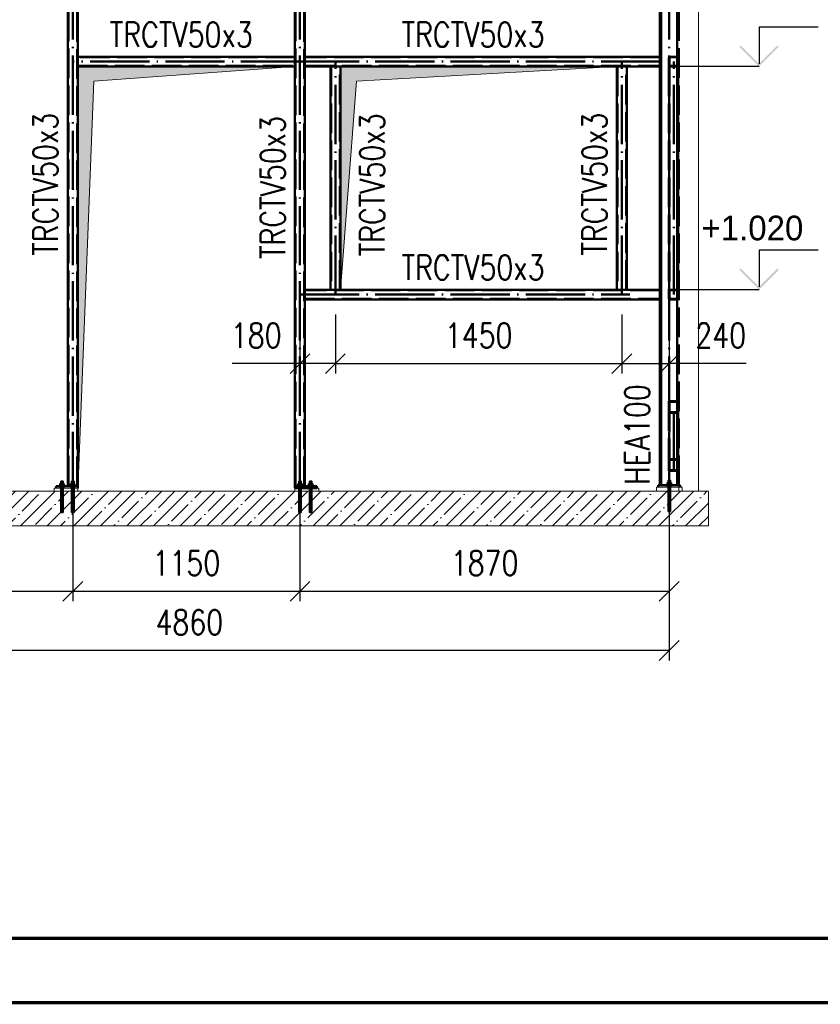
# Paper-space layout 'Layout1' of a CAD drawing. Extents: x -2 to 935, y -36 to 422.
# Tile 2 of 63: x 48 to 129, y 0 to 100. Entities that reach past the tile are written whole.
import ezdxf
from ezdxf.enums import TextEntityAlignment as Align

# ---------------------------------------------------------------- set-up
doc = ezdxf.new("R2010")
doc.units = 0
doc.linetypes.add('ACAD_ISO02W100', pattern=[15, 12, -3])
doc.linetypes.add('ACAD_ISO04W100', pattern=[30.5, 24, -3, 0.5, -3])
doc.layers.get('0').update_dxf_attribs({"linetype": 'CONTINUOUS'})
doc.layers.get('DEFPOINTS').update_dxf_attribs({"color": 132, "linetype": 'CONTINUOUS'})
doc.layers.add('RAMECEK_HP', color=251, linetype='CONTINUOUS')
for name, color, linetype, lineweight in [('SS_KOTVY', 2, 'CONTINUOUS', 35), ('SS_KOTY', 3, 'CONTINUOUS', 25), ('SS_KOTY-VYSKOVA', 140, 'CONTINUOUS', 25), ('SS_OPLASTENI-PANEL', 9, 'CONTINUOUS', 13), ('SS_PODKLADY', 9, 'CONTINUOUS', 13), ('SS_PODLITÍ', 9, 'CONTINUOUS', 13), ('SS_POPIS_PROFILU', 13, 'CONTINUOUS', 25), ('SS_SLOUPY', 143, 'CONTINUOUS', 50), ('SS_ZTUŽENÍ', 81, 'CONTINUOUS', 50)]:
    doc.layers.add(name, color=color, linetype=linetype, lineweight=lineweight)
doc.styles.add('ROMANS', font='romans.shx', dxfattribs={"width": 0.8})
doc.styles.add('romans.shx', font='romans.shx', dxfattribs={"height": 5})
doc.dimstyles.new('A-1_(2.5)_50AS', dxfattribs={"dimtxt": 2.5, "dimasz": 2, "dimexe": 1, "dimexo": 2, "dimgap": 0, "dimtad": 0, "dimdec": 1, "dimlfac": 50, "dimrnd": 1, "dimtxsty": 'ROMANS', "dimblk1": 'OBLIQUE', "dimblk2": 'OBLIQUE', "dimsah": 1, "dimcen": 2, "dimclrd": 256, "dimclre": 256, "dimclrt": 256, "dimadec": 1, "dimazin": 2, "dimtfac": 0.714286, "dimtdec": 1, "dimtmove": 0, "dimatfit": 3, "dimldrblk": 'OPEN', "dimfxl": 1, "dimtvp": 1.142857, "dimtfill": 1, "dimtolj": 1, "dimlwd": -1, "dimlwe": -1, "dimarcsym": 0})

# ---------------------------------------------------------------- blocks, each defined once
blk = doc.blocks.new('*U6')
at = {"layer": 'RAMECEK_HP', "lineweight": 35, "const_width": 0.35}
for points in [[(0, 420), (0, 0), (743, 0), (743, 420)], [(6.5, 413.5), (6.5, 6.5), (736.5, 6.5), (736.5, 413.5)]]:
    blk.add_lwpolyline(points, close=True, dxfattribs=at)
at = {"layer": 'DEFPOINTS', "style": 'ROMANS', "width": 0.8}
blk.add_attdef('TISK', text='', height=10, dxfattribs=at).set_placement((743, -33), align=Align.RIGHT)
blk = doc.blocks.new('_Oblique')
at = {"color": 0, "linetype": 'ByBlock', "lineweight": -2}
blk.add_line((-0.5, -0.5), (0.5, 0.5), dxfattribs=at)
blk = doc.blocks.new('*D99')
at = {"layer": 'DEFPOINTS', "color": 0, "transparency": 16777216}
for p in [(16.988, 51.807), (53.788, 51.807), (53.788, 41.659)]:
    blk.add_point(p, dxfattribs=at)
at = {"layer": 'SS_KOTY', "transparency": 16777216}
for p, q in [((16.988, 49.807), (16.988, 40.659)), ((53.788, 49.807), (53.788, 40.659)), ((16.988, 41.659), (53.788, 41.659))]:
    blk.add_line(p, q, dxfattribs=at)
at = {"layer": 'SS_KOTY', "transparency": 16777216, "xscale": 2, "yscale": 2, "zscale": 2, "rotation": 180}
blk.add_blockref('_Oblique', (16.988, 41.659), dxfattribs=at)
at = {"layer": 'SS_KOTY', "transparency": 16777216, "xscale": 2, "yscale": 2, "zscale": 2}
blk.add_blockref('_Oblique', (53.788, 41.659), dxfattribs=at)
at = {"layer": 'SS_KOTY', "transparency": 16777216, "insert": (35.388, 44.516), "char_height": 2.5, "attachment_point": 5, "style": 'ROMANS', "bg_fill": 3, "box_fill_scale": 1.1, "bg_fill_color": 256, "bg_fill_true_color": 13158600, "bg_fill_transparency": 0}
blk.add_mtext('\\A1;1840', dxfattribs=at)
blk = doc.blocks.new('_OPEN')
at = {"color": 0, "linetype": 'ByBlock'}
for p, q in [((-1, 0.167), (0, 0)), ((0, 0), (-1, -0.167)), ((0, 0), (-1, 0))]:
    blk.add_line(p, q, dxfattribs=at)
blk = doc.blocks.new('*D100')
at = {"layer": 'DEFPOINTS', "color": 0, "transparency": 16777216}
for p in [(53.788, 51.807), (76.788, 51.807), (76.788, 41.659)]:
    blk.add_point(p, dxfattribs=at)
at = {"layer": 'SS_KOTY', "transparency": 16777216}
for p, q in [((53.788, 49.807), (53.788, 40.659)), ((76.788, 49.807), (76.788, 40.659)), ((53.788, 41.659), (76.788, 41.659))]:
    blk.add_line(p, q, dxfattribs=at)
at = {"layer": 'SS_KOTY', "transparency": 16777216, "xscale": 2, "yscale": 2, "zscale": 2, "rotation": 180}
blk.add_blockref('_Oblique', (53.788, 41.659), dxfattribs=at)
at = {"layer": 'SS_KOTY', "transparency": 16777216, "xscale": 2, "yscale": 2, "zscale": 2}
blk.add_blockref('_Oblique', (76.788, 41.659), dxfattribs=at)
at = {"layer": 'SS_KOTY', "transparency": 16777216, "insert": (65.288, 44.516), "char_height": 2.5, "attachment_point": 5, "style": 'ROMANS', "bg_fill": 3, "box_fill_scale": 1.1, "bg_fill_color": 256, "bg_fill_true_color": 13158600, "bg_fill_transparency": 0}
blk.add_mtext('\\A1;1150', dxfattribs=at)
blk = doc.blocks.new('*D101')
at = {"layer": 'DEFPOINTS', "color": 0, "transparency": 16777216}
for p in [(76.788, 51.807), (114.188, 51.807), (114.188, 41.659)]:
    blk.add_point(p, dxfattribs=at)
at = {"layer": 'SS_KOTY', "transparency": 16777216}
for p, q in [((76.788, 49.807), (76.788, 40.659)), ((114.188, 49.807), (114.188, 40.659)), ((76.788, 41.659), (114.188, 41.659))]:
    blk.add_line(p, q, dxfattribs=at)
at = {"layer": 'SS_KOTY', "transparency": 16777216, "xscale": 2, "yscale": 2, "zscale": 2, "rotation": 180}
blk.add_blockref('_Oblique', (76.788, 41.659), dxfattribs=at)
at = {"layer": 'SS_KOTY', "transparency": 16777216, "xscale": 2, "yscale": 2, "zscale": 2}
blk.add_blockref('_Oblique', (114.188, 41.659), dxfattribs=at)
at = {"layer": 'SS_KOTY', "transparency": 16777216, "insert": (95.488, 44.516), "char_height": 2.5, "attachment_point": 5, "style": 'ROMANS', "bg_fill": 3, "box_fill_scale": 1.1, "bg_fill_color": 256, "bg_fill_true_color": 13158600, "bg_fill_transparency": 0}
blk.add_mtext('\\A1;1870', dxfattribs=at)
blk = doc.blocks.new('*D102')
at = {"layer": 'DEFPOINTS', "color": 0, "transparency": 16777216}
for p in [(16.988, 51.807), (114.188, 51.807), (16.988, 35.659)]:
    blk.add_point(p, dxfattribs=at)
at = {"layer": 'SS_KOTY', "transparency": 16777216}
for p, q in [((16.988, 49.807), (16.988, 34.659)), ((114.188, 49.807), (114.188, 34.659)), ((114.188, 35.659), (16.988, 35.659))]:
    blk.add_line(p, q, dxfattribs=at)
at = {"layer": 'SS_KOTY', "transparency": 16777216, "xscale": 2, "yscale": 2, "zscale": 2, "rotation": 180}
blk.add_blockref('_Oblique', (16.988, 35.659), dxfattribs=at)
at = {"layer": 'SS_KOTY', "transparency": 16777216, "xscale": 2, "yscale": 2, "zscale": 2}
blk.add_blockref('_Oblique', (114.188, 35.659), dxfattribs=at)
at = {"layer": 'SS_KOTY', "transparency": 16777216, "insert": (65.588, 38.516), "char_height": 2.5, "attachment_point": 5, "style": 'ROMANS', "bg_fill": 3, "box_fill_scale": 1.1, "bg_fill_color": 256, "bg_fill_true_color": 13158600, "bg_fill_transparency": 0}
blk.add_mtext('\\A1;4860', dxfattribs=at)
blk = doc.blocks.new('*D112')
at = {"layer": 'DEFPOINTS', "color": 0, "transparency": 16777216}
for p in [(76.788, 71.707), (80.388, 71.707), (80.388, 64.718)]:
    blk.add_point(p, dxfattribs=at)
at = {"layer": 'SS_KOTY', "transparency": 16777216}
for p, q in [((76.788, 69.707), (76.788, 63.718)), ((80.388, 69.707), (80.388, 63.718)), ((76.788, 64.718), (69.931, 64.718)), ((80.388, 64.718), (76.788, 64.718))]:
    blk.add_line(p, q, dxfattribs=at)
at = {"layer": 'SS_KOTY', "transparency": 16777216, "xscale": 2, "yscale": 2, "zscale": 2, "rotation": 180}
blk.add_blockref('_Oblique', (76.788, 64.718), dxfattribs=at)
at = {"layer": 'SS_KOTY', "transparency": 16777216, "xscale": 2, "yscale": 2, "zscale": 2}
blk.add_blockref('_Oblique', (80.388, 64.718), dxfattribs=at)
at = {"layer": 'SS_KOTY', "transparency": 16777216, "insert": (72.36, 67.575), "char_height": 2.5, "attachment_point": 5, "style": 'ROMANS', "bg_fill": 3, "box_fill_scale": 1.1, "bg_fill_color": 256, "bg_fill_true_color": 13158600, "bg_fill_transparency": 0}
blk.add_mtext('\\A1;180', dxfattribs=at)
blk = doc.blocks.new('*D113')
at = {"layer": 'DEFPOINTS', "color": 0, "transparency": 16777216}
for p in [(80.388, 71.707), (109.388, 71.707), (109.388, 64.718)]:
    blk.add_point(p, dxfattribs=at)
at = {"layer": 'SS_KOTY', "transparency": 16777216}
for p, q in [((80.388, 69.707), (80.388, 63.718)), ((109.388, 69.707), (109.388, 63.718)), ((80.388, 64.718), (109.388, 64.718))]:
    blk.add_line(p, q, dxfattribs=at)
at = {"layer": 'SS_KOTY', "transparency": 16777216, "xscale": 2, "yscale": 2, "zscale": 2, "rotation": 180}
blk.add_blockref('_Oblique', (80.388, 64.718), dxfattribs=at)
at = {"layer": 'SS_KOTY', "transparency": 16777216, "xscale": 2, "yscale": 2, "zscale": 2}
blk.add_blockref('_Oblique', (109.388, 64.718), dxfattribs=at)
at = {"layer": 'SS_KOTY', "transparency": 16777216, "insert": (94.888, 67.575), "char_height": 2.5, "attachment_point": 5, "style": 'ROMANS', "bg_fill": 3, "box_fill_scale": 1.1, "bg_fill_color": 256, "bg_fill_true_color": 13158600, "bg_fill_transparency": 0}
blk.add_mtext('\\A1;1450', dxfattribs=at)
blk = doc.blocks.new('*D114')
at = {"layer": 'DEFPOINTS', "color": 0, "transparency": 16777216}
for p in [(114.188, 72.207), (109.388, 71.707), (114.188, 64.718)]:
    blk.add_point(p, dxfattribs=at)
at = {"layer": 'SS_KOTY', "transparency": 16777216}
for p, q in [((114.188, 70.207), (114.188, 63.718)), ((109.388, 69.707), (109.388, 63.718)), ((109.388, 64.718), (114.188, 64.718)), ((121.975, 64.718), (114.188, 64.718))]:
    blk.add_line(p, q, dxfattribs=at)
at = {"layer": 'SS_KOTY', "transparency": 16777216, "xscale": 2, "yscale": 2, "zscale": 2, "rotation": 180}
blk.add_blockref('_Oblique', (109.388, 64.718), dxfattribs=at)
at = {"layer": 'SS_KOTY', "transparency": 16777216, "xscale": 2, "yscale": 2, "zscale": 2}
blk.add_blockref('_Oblique', (114.188, 64.718), dxfattribs=at)
at = {"layer": 'SS_KOTY', "transparency": 16777216, "insert": (119.404, 67.575), "char_height": 2.5, "attachment_point": 5, "style": 'ROMANS', "bg_fill": 3, "box_fill_scale": 1.1, "bg_fill_color": 256, "bg_fill_true_color": 13158600, "bg_fill_transparency": 0}
blk.add_mtext('\\A1;240', dxfattribs=at)

psp = doc.layouts.get("Layout1")

# ---------------------------------------------------------------- hatches: boundary and pattern name
at = {"layer": 'SS_KOTY-VYSKOVA'}
psp.add_hatch(color=256, dxfattribs=at).paths.add_polyline_path([(121.4302, 96.9484), (121.2887, 96.807), (123.2887, 94.807), (125.2887, 96.807), (125.1473, 96.9484), (123.2887, 95.0898)])

# ---------------------------------------------------------------- linework, layer by layer
at = {"layer": 'SS_KOTVY', "color": 1, "linetype": 'Continuous', "ltscale": 0.25}
for p, q in [((114.0776, 52.927), (114.0685, 52.927)), ((114.0685, 52.927), (114.0685, 52.657)), ((114.1036, 52.927), (114.0776, 52.927)), ((114.1426, 52.927), (114.1036, 52.927)), ((114.1885, 52.927), (114.1426, 52.927)), ((114.2344, 52.927), (114.1885, 52.927)), ((114.2733, 52.927), (114.2344, 52.927)), ((114.2994, 52.927), (114.2733, 52.927)), ((114.3085, 52.927), (114.2994, 52.927)), ((114.3085, 52.657), (114.3085, 52.927)), ((52.4485, 52.357), (52.4531, 52.357)), ((52.4485, 52.357), (52.4485, 52.307)), ((52.4531, 52.357), (52.4668, 52.357)), ((52.4668, 52.357), (52.4889, 52.357)), ((52.579, 52.557), (52.4695, 52.557)), ((52.4695, 52.557), (52.4695, 52.357)), ((52.4889, 52.357), (52.5188, 52.357)), ((52.5188, 52.357), (52.5552, 52.357)), ((52.5552, 52.357), (52.5967, 52.357)), ((52.5776, 52.827), (52.5685, 52.827)), ((52.5685, 52.827), (52.5685, 52.557)), ((52.6036, 52.827), (52.5776, 52.827)), ((52.798, 52.557), (52.579, 52.557)), ((52.579, 52.357), (52.579, 52.557)), ((52.5967, 52.357), (52.6417, 52.357)), ((52.6426, 52.827), (52.6036, 52.827)), ((52.6417, 52.357), (52.6885, 52.357)), ((52.6885, 52.827), (52.6426, 52.827)), ((52.7344, 52.827), (52.6885, 52.827)), ((52.6885, 52.357), (52.7353, 52.357)), ((52.7733, 52.827), (52.7344, 52.827)), ((52.7353, 52.357), (52.7803, 52.357)), ((52.7994, 52.827), (52.7733, 52.827)), ((52.7803, 52.357), (52.8218, 52.357)), ((52.9075, 52.557), (52.798, 52.557)), ((52.798, 52.557), (52.798, 52.357)), ((52.8085, 52.827), (52.7994, 52.827)), ((52.8085, 52.557), (52.8085, 52.827)), ((52.8218, 52.357), (52.8582, 52.357)), ((52.8582, 52.357), (52.888, 52.357)), ((52.888, 52.357), (52.9102, 52.357)), ((52.9075, 52.357), (52.9075, 52.557)), ((52.9102, 52.357), (52.9239, 52.357)), ((52.9239, 52.357), (52.9285, 52.357)), ((52.9285, 52.307), (52.9285, 52.357)), ((77.6485, 52.357), (77.6531, 52.357)), ((77.6485, 52.357), (77.6485, 52.307)), ((77.6531, 52.357), (77.6668, 52.357)), ((77.6668, 52.357), (77.6889, 52.357)), ((77.779, 52.557), (77.6695, 52.557)), ((77.6695, 52.557), (77.6695, 52.357)), ((77.6889, 52.357), (77.7188, 52.357)), ((77.7188, 52.357), (77.7552, 52.357)), ((77.7552, 52.357), (77.7967, 52.357)), ((77.7776, 52.827), (77.7685, 52.827)), ((77.7685, 52.827), (77.7685, 52.557)), ((77.8036, 52.827), (77.7776, 52.827)), ((77.998, 52.557), (77.779, 52.557)), ((77.779, 52.357), (77.779, 52.557)), ((77.7967, 52.357), (77.8417, 52.357)), ((77.8426, 52.827), (77.8036, 52.827)), ((77.8417, 52.357), (77.8885, 52.357)), ((77.8885, 52.827), (77.8426, 52.827)), ((77.9344, 52.827), (77.8885, 52.827)), ((77.8885, 52.357), (77.9353, 52.357)), ((77.9733, 52.827), (77.9344, 52.827)), ((77.9353, 52.357), (77.9803, 52.357)), ((77.9994, 52.827), (77.9733, 52.827)), ((77.9803, 52.357), (78.0218, 52.357)), ((78.1075, 52.557), (77.998, 52.557)), ((77.998, 52.557), (77.998, 52.357)), ((78.0085, 52.827), (77.9994, 52.827)), ((78.0085, 52.557), (78.0085, 52.827)), ((78.0218, 52.357), (78.0582, 52.357)), ((78.0582, 52.357), (78.088, 52.357)), ((78.088, 52.357), (78.1102, 52.357)), ((78.1075, 52.357), (78.1075, 52.557)), ((78.1102, 52.357), (78.1239, 52.357)), ((78.1239, 52.357), (78.1285, 52.357)), ((78.1285, 52.307), (78.1285, 52.357)), ((113.9485, 52.457), (113.9531, 52.457)), ((113.9485, 52.457), (113.9485, 52.407)), ((113.9531, 52.457), (113.9668, 52.457)), ((113.9668, 52.457), (113.9889, 52.457)), ((114.079, 52.657), (113.9695, 52.657)), ((113.9695, 52.657), (113.9695, 52.457)), ((113.9889, 52.457), (114.0188, 52.457)), ((114.0188, 52.457), (114.0552, 52.457)), ((114.0552, 52.457), (114.0967, 52.457)), ((114.298, 52.657), (114.079, 52.657)), ((114.079, 52.457), (114.079, 52.657)), ((114.0967, 52.457), (114.1417, 52.457)), ((114.1417, 52.457), (114.1885, 52.457)), ((114.1885, 52.457), (114.2353, 52.457)), ((114.2353, 52.457), (114.2803, 52.457)), ((114.2803, 52.457), (114.3218, 52.457)), ((114.4075, 52.657), (114.298, 52.657)), ((114.298, 52.657), (114.298, 52.457)), ((114.3218, 52.457), (114.3582, 52.457)), ((114.3582, 52.457), (114.388, 52.457)), ((114.388, 52.457), (114.4102, 52.457)), ((114.4075, 52.457), (114.4075, 52.657)), ((114.4102, 52.457), (114.4239, 52.457)), ((114.4239, 52.457), (114.4285, 52.457)), ((114.4285, 52.407), (114.4285, 52.457))]:
    psp.add_line(p, q, dxfattribs=at)
at = {"layer": 'SS_KOTVY', "color": 7, "linetype": 'ACAD_ISO04W100', "ltscale": 0.25}
for p, q in [((52.4485, 52.507), (52.9285, 52.507)), ((52.6885, 52.507), (52.6885, 52.507)), ((53.5485, 52.507), (54.0285, 52.507)), ((53.7885, 52.507), (53.7885, 52.507)), ((76.5485, 52.507), (77.0285, 52.507)), ((76.7885, 52.507), (76.7885, 52.507)), ((77.6485, 52.507), (78.1285, 52.507)), ((77.8885, 52.507), (77.8885, 52.507)), ((113.9485, 52.607), (114.4285, 52.607)), ((113.9485, 52.607), (114.4285, 52.607)), ((114.1885, 52.607), (114.1885, 52.607)), ((114.1885, 52.607), (114.1885, 52.607))]:
    psp.add_line(p, q, dxfattribs=at)
at = {"layer": 'SS_KOTVY', "color": 3, "linetype": 'ACAD_ISO02W100', "ltscale": 0.25}
for p, q in [((53.5485, 52.357), (53.5531, 52.357)), ((53.5485, 52.357), (53.5485, 52.307)), ((53.5531, 52.357), (53.5668, 52.357)), ((53.5668, 52.357), (53.5695, 52.357)), ((53.679, 52.557), (53.5695, 52.557)), ((53.5695, 52.557), (53.5695, 52.357)), ((53.5695, 52.357), (53.6188, 52.357)), ((53.6188, 52.357), (53.6552, 52.357)), ((53.6552, 52.357), (53.6967, 52.357)), ((53.6776, 52.827), (53.6685, 52.827)), ((53.6685, 52.827), (53.6685, 52.557)), ((53.7036, 52.827), (53.6776, 52.827)), ((53.898, 52.557), (53.679, 52.557)), ((53.679, 52.357), (53.679, 52.557)), ((53.6967, 52.357), (53.7417, 52.357)), ((53.7426, 52.827), (53.7036, 52.827)), ((53.7417, 52.357), (53.7885, 52.357)), ((53.7885, 52.827), (53.7426, 52.827)), ((53.8344, 52.827), (53.7885, 52.827)), ((53.7885, 52.357), (53.8353, 52.357)), ((53.8733, 52.827), (53.8344, 52.827)), ((53.8353, 52.357), (53.8803, 52.357)), ((53.8994, 52.827), (53.8733, 52.827)), ((53.8803, 52.357), (53.9218, 52.357)), ((54.0075, 52.557), (53.898, 52.557)), ((53.898, 52.557), (53.898, 52.357)), ((53.9085, 52.827), (53.8994, 52.827)), ((53.9085, 52.557), (53.9085, 52.827)), ((53.9218, 52.357), (53.9582, 52.357)), ((53.9582, 52.357), (54.0075, 52.357)), ((54.0075, 52.357), (54.0075, 52.557)), ((54.0075, 52.357), (54.0102, 52.357)), ((54.0102, 52.357), (54.0239, 52.357)), ((54.0239, 52.357), (54.0285, 52.357)), ((54.0285, 52.307), (54.0285, 52.357)), ((76.5485, 52.357), (76.5531, 52.357)), ((76.5485, 52.357), (76.5485, 52.307)), ((76.5531, 52.357), (76.5668, 52.357)), ((76.5668, 52.357), (76.5695, 52.357)), ((76.679, 52.557), (76.5695, 52.557)), ((76.5695, 52.557), (76.5695, 52.357)), ((76.5695, 52.357), (76.6188, 52.357)), ((76.6188, 52.357), (76.6552, 52.357)), ((76.6552, 52.357), (76.6967, 52.357)), ((76.6776, 52.827), (76.6685, 52.827)), ((76.6685, 52.827), (76.6685, 52.557)), ((76.7036, 52.827), (76.6776, 52.827)), ((76.898, 52.557), (76.679, 52.557)), ((76.679, 52.357), (76.679, 52.557)), ((76.6967, 52.357), (76.7417, 52.357)), ((76.7426, 52.827), (76.7036, 52.827)), ((76.7417, 52.357), (76.7885, 52.357)), ((76.7885, 52.827), (76.7426, 52.827)), ((76.8344, 52.827), (76.7885, 52.827)), ((76.7885, 52.357), (76.8353, 52.357)), ((76.8733, 52.827), (76.8344, 52.827)), ((76.8353, 52.357), (76.8803, 52.357)), ((76.8994, 52.827), (76.8733, 52.827)), ((76.8803, 52.357), (76.9218, 52.357)), ((77.0075, 52.557), (76.898, 52.557)), ((76.898, 52.557), (76.898, 52.357)), ((76.9085, 52.827), (76.8994, 52.827)), ((76.9085, 52.557), (76.9085, 52.827)), ((76.9218, 52.357), (76.9582, 52.357)), ((76.9582, 52.357), (77.0075, 52.357)), ((77.0075, 52.357), (77.0075, 52.557)), ((77.0075, 52.357), (77.0102, 52.357)), ((77.0102, 52.357), (77.0239, 52.357)), ((77.0239, 52.357), (77.0285, 52.357)), ((77.0285, 52.307), (77.0285, 52.357))]:
    psp.add_line(p, q, dxfattribs=at)
at = {"layer": 'SS_KOTY-VYSKOVA'}
for p, q in [((129.2887, 98.807), (123.2887, 98.807)), ((123.2887, 98.807), (123.2887, 95.0898)), ((123.2887, 94.807), (115.2285, 94.807)), ((129.2887, 76.207), (123.2887, 76.207)), ((123.2887, 76.207), (123.2887, 72.4898))]:
    psp.add_line(p, q, dxfattribs=at)
at = {"layer": 'SS_OPLASTENI-PANEL', "color": 9, "linetype": 'ACAD_ISO02W100', "ltscale": 0.25}
psp.add_line((115.1485, 94.807), (117.1485, 94.807), dxfattribs=at)
at = {"layer": 'SS_PODKLADY', "ltscale": 0.25}
psp.add_line((118.1548, 48.293), (118.1548, 51.807), dxfattribs=at)
at = {"layer": 'SS_SLOUPY', "color": 1, "linetype": 'Continuous', "ltscale": 0.25}
for p, q in [((113.2285, 109.807), (113.2285, 95.807)), ((115.1485, 52.407), (113.0885, 52.407))]:
    psp.add_line(p, q, dxfattribs=at)
at = {"layer": 'SS_SLOUPY', "color": 3, "linetype": 'ACAD_ISO02W100', "ltscale": 0.25}
psp.add_line((115.2885, 52.407), (115.1485, 52.407), dxfattribs=at)
at = {"layer": 'SS_ZTUŽENÍ', "color": 1, "linetype": 'Continuous', "ltscale": 0.25}
for p, q in [((53.2885, 107.887), (53.2885, 52.307)), ((54.2885, 52.307), (54.2885, 107.887)), ((76.2885, 107.887), (76.2885, 95.807)), ((76.2885, 95.807), (54.2885, 95.807)), ((76.2885, 95.807), (76.2885, 94.807)), ((113.2285, 95.807), (77.2885, 95.807)), ((113.2285, 95.807), (113.2285, 94.807)), ((54.2885, 94.807), (76.2885, 94.807)), ((77.2885, 94.807), (113.2285, 94.807)), ((79.8885, 94.807), (79.8885, 72.207)), ((80.8885, 72.207), (80.8885, 94.807)), ((54.2885, 52.307), (52.0885, 52.307)), ((78.4885, 52.307), (76.2885, 52.307))]:
    psp.add_line(p, q, dxfattribs=at)
at = {"layer": 'SS_ZTUŽENÍ', "color": 3, "linetype": 'ACAD_ISO02W100', "ltscale": 0.25}
for p, q in [((53.3485, 107.887), (53.3485, 52.307)), ((54.2285, 52.307), (54.2285, 107.887)), ((76.2885, 95.747), (54.2885, 95.747)), ((113.2285, 95.747), (77.2885, 95.747)), ((115.0285, 95.807), (114.2685, 95.807)), ((115.0285, 95.747), (114.2685, 95.747)), ((54.2885, 94.867), (76.2885, 94.867)), ((77.2885, 94.867), (113.2285, 94.867)), ((79.9485, 94.807), (79.9485, 72.207)), ((80.8285, 72.207), (80.8285, 94.807)), ((114.1485, 95.687), (114.1485, 94.927)), ((114.1485, 94.807), (114.2685, 94.807)), ((114.2085, 95.687), (114.2085, 94.927)), ((114.2685, 94.867), (115.0285, 94.867)), ((114.2685, 94.807), (115.0285, 94.807)), ((115.0285, 94.807), (115.1485, 94.807)), ((115.0885, 94.927), (115.0885, 95.687)), ((115.1485, 60.9249), (114.1485, 60.9249)), ((114.1485, 60.9249), (114.1485, 55.056)), ((115.0885, 60.8532), (114.2085, 60.8532)), ((114.2085, 60.8532), (114.2085, 54.9844)), ((115.0885, 54.9844), (115.0885, 60.8532)), ((115.1485, 59.731), (114.1485, 59.731)), ((115.0885, 59.8027), (114.2085, 59.8027)), ((114.1485, 55.056), (115.1485, 55.056)), ((114.1485, 55.056), (114.1485, 53.8622)), ((114.2085, 54.9844), (115.0885, 54.9844)), ((114.2085, 54.9844), (114.2085, 53.9338)), ((115.0885, 53.9338), (115.0885, 54.9844)), ((114.1485, 53.8622), (115.1485, 53.8622)), ((114.2085, 53.9338), (115.0885, 53.9338))]:
    psp.add_line(p, q, dxfattribs=at)
at = {"layer": 'SS_ZTUŽENÍ', "color": 7, "linetype": 'ACAD_ISO04W100', "ltscale": 0.25}
for p, q in [((76.7885, 95.307), (53.7885, 95.307)), ((76.7885, 95.307), (114.1885, 95.307)), ((114.6485, 95.307), (114.6485, 95.307)), ((114.6485, 53.807), (114.6485, 60.3279))]:
    psp.add_line(p, q, dxfattribs=at)
at = {"layer": 'SS_ZTUŽENÍ', "color": 3, "linetype": 'ACAD_ISO02W100', "ltscale": 0.25}
for centre, start, end in [((114.2685, 95.687), 90, 180), ((115.0285, 95.687), 0, 90), ((114.2685, 94.927), 180, 270), ((115.0285, 94.927), 270, 0)]:
    psp.add_arc(centre, 0.12, start, end, dxfattribs=at)
at = {"layer": 'SS_ZTUŽENÍ', "color": 3, "linetype": 'ACAD_ISO02W100', "ltscale": 0.25, "extrusion": (1.81899e-12, -7.53389e-13, -1)}
psp.add_arc((-114.2685, 95.687), 0.06, 0, 90, dxfattribs=at)
at = {"layer": 'SS_ZTUŽENÍ', "color": 3, "linetype": 'ACAD_ISO02W100', "ltscale": 0.25, "extrusion": (-7.5345e-13, -1.81893e-12, -1)}
psp.add_arc((-115.0285, 95.687), 0.06, 90, 180, dxfattribs=at)
at = {"layer": 'SS_ZTUŽENÍ', "color": 3, "linetype": 'ACAD_ISO02W100', "ltscale": 0.25, "extrusion": (1.81899e-12, 7.53511e-13, -1)}
psp.add_arc((-114.2685, 94.927), 0.06, 270, 0, dxfattribs=at)
at = {"layer": 'SS_ZTUŽENÍ', "color": 3, "linetype": 'ACAD_ISO02W100', "ltscale": 0.25, "extrusion": (-7.5345e-13, 1.81905e-12, -1)}
psp.add_arc((-115.0285, 94.927), 0.06, 180, 270, dxfattribs=at)

# ---------------------------------------------------------------- block references
at = {"layer": 'RAMECEK_HP'}
psp.add_blockref('*U6', (0, 0), dxfattribs=at)

# ---------------------------------------------------------------- texts
at = {"layer": 'SS_KOTY-VYSKOVA'}
psp.add_text('+1.020', height=2.5, dxfattribs=at).set_placement((117.4551, 77.207))
at = {"layer": 'SS_POPIS_PROFILU', "color": 13, "style": 'romans.shx', "width": 0.8}
for p in [(57.5329, 96.807), (87.0902, 96.807), (87.0902, 73.207)]:
    psp.add_text('TRCTV50x3', height=2.5, dxfattribs=at).set_placement(p)
for s, p in [('TRCTV50x3', (52.2675, 75.6407)), ('TRCTV50x3', (75.2885, 75.3195)), ('TRCTV50x3', (85.3611, 75.585)), ('TRCTV50x3', (107.8885, 75.655)), ('HEA100', (112.2073, 52.4352))]:
    psp.add_text(s, height=2.5, rotation=90, dxfattribs=at).set_placement(p)

# ---------------------------------------------------------------- next in the draw order: dimensions: what is measured, and where the dimension line sits
at = {"layer": 'SS_KOTY'}
dim = psp.add_linear_dim(base=(80.3885, 64.7183), p1=(76.7885, 71.707), p2=(80.3885, 71.707), dimstyle='A-1_(2.5)_50AS', dxfattribs=at)
dim.commit()
dim.dimension.update_dxf_attribs({"geometry": '*D112', "text_midpoint": (72.3599, 64.7183), "dimtype": 160})
dim = psp.add_linear_dim(base=(53.7885, 41.6587), p1=(16.9885, 51.807), p2=(53.7885, 51.807), dimstyle='A-1_(2.5)_50AS', dxfattribs=at)
dim.commit()
dim.dimension.update_dxf_attribs({"geometry": '*D99', "text_midpoint": (35.3885, 44.5159)})

# ---------------------------------------------------------------- next in the draw order: linework, layer by layer
at = {"layer": 'SS_ZTUŽENÍ', "color": 3, "linetype": 'ACAD_ISO02W100', "ltscale": 0.25}
for p, q in [((76.3485, 107.887), (76.3485, 52.307)), ((77.2285, 52.307), (77.2285, 107.887))]:
    psp.add_line(p, q, dxfattribs=at)
at = {"layer": 'SS_ZTUŽENÍ', "color": 1, "linetype": 'Continuous', "ltscale": 0.25}
for p, q in [((77.2885, 52.307), (77.2885, 107.887)), ((76.2885, 94.807), (76.2885, 52.307))]:
    psp.add_line(p, q, dxfattribs=at)

# ---------------------------------------------------------------- next in the draw order: dimensions: what is measured, and where the dimension line sits
at = {"layer": 'SS_KOTY'}
for base, p1, p2, picture, middle in [((109.3885, 64.7183), (80.3885, 71.707), (109.3885, 71.707), '*D113', (94.8885, 67.5754)), ((76.7885, 41.6587), (53.7885, 51.807), (76.7885, 51.807), '*D100', (65.2885, 44.5159))]:
    dim = psp.add_linear_dim(base=base, p1=p1, p2=p2, dimstyle='A-1_(2.5)_50AS', override={"dimtmove": 1}, dxfattribs=at)
    dim.commit()
    dim.dimension.update_dxf_attribs({"geometry": picture, "text_midpoint": middle})

# ---------------------------------------------------------------- next in the draw order: linework, layer by layer
at = {"layer": 'SS_ZTUŽENÍ', "color": 7, "linetype": 'ACAD_ISO04W100', "ltscale": 0.25}
psp.add_line((80.3885, 71.707), (80.3885, 95.307), dxfattribs=at)

# ---------------------------------------------------------------- next in the draw order: dimensions: what is measured, and where the dimension line sits
at = {"layer": 'SS_KOTY'}
dim = psp.add_linear_dim(base=(114.1885, 64.7183), p1=(109.3885, 71.707), p2=(114.1885, 72.207), dimstyle='A-1_(2.5)_50AS', override={"dimtmove": 1}, dxfattribs=at)
dim.commit()
dim.dimension.update_dxf_attribs({"geometry": '*D114', "text_midpoint": (119.404, 64.6687), "dimtype": 160})
dim = psp.add_linear_dim(base=(114.1885, 41.6587), p1=(76.7885, 51.807), p2=(114.1885, 51.807), dimstyle='A-1_(2.5)_50AS', override={"dimtmove": 1}, dxfattribs=at)
dim.commit()
dim.dimension.update_dxf_attribs({"geometry": '*D101', "text_midpoint": (95.4885, 44.5159)})

# ---------------------------------------------------------------- next in the draw order: hatches: boundary and pattern name
at = {"layer": 'SS_KOTY-VYSKOVA'}
psp.add_hatch(color=256, dxfattribs=at).paths.add_polyline_path([(121.4302, 74.3484), (121.2887, 74.207), (123.2887, 72.207), (125.2887, 74.207), (125.1473, 74.3484), (123.2887, 72.4898)])
at = {"layer": 'SS_PODKLADY'}
h = psp.add_hatch(color=256, dxfattribs=at)
h.dxf.hatch_style = 1
h.paths.add_polyline_path([(82.5304, 93.3404), (108.8885, 94.807), (80.8885, 94.807), (80.8885, 72.207)])

# ---------------------------------------------------------------- next in the draw order: linework, layer by layer
at = {"layer": 'SS_KOTY-VYSKOVA'}
psp.add_line((123.2887, 72.207), (115.2285, 72.207), dxfattribs=at)
at = {"layer": 'SS_OPLASTENI-PANEL', "color": 9, "linetype": 'Continuous', "ltscale": 0.25}
psp.add_line((117.1485, 51.807), (117.1485, 109.807), dxfattribs=at)
at = {"layer": 'SS_OPLASTENI-PANEL', "color": 9, "linetype": 'ACAD_ISO02W100', "ltscale": 0.25}
psp.add_line((117.1485, 72.207), (115.1485, 72.207), dxfattribs=at)
at = {"layer": 'SS_PODKLADY'}
psp.add_lwpolyline([(80.8885, 72.207), (80.8885, 94.807), (108.8885, 94.807), (82.5304, 93.3404), (80.8885, 72.207)], dxfattribs=at)
at = {"layer": 'SS_SLOUPY', "color": 1, "linetype": 'Continuous', "ltscale": 0.25}
for p, q in [((113.3885, 52.407), (113.3885, 109.807)), ((114.9885, 109.807), (114.9885, 52.407)), ((113.2285, 94.807), (113.2285, 72.207)), ((113.2285, 71.207), (113.2285, 52.407))]:
    psp.add_line(p, q, dxfattribs=at)
at = {"layer": 'SS_SLOUPY', "color": 3, "linetype": 'ACAD_ISO02W100', "ltscale": 0.25}
psp.add_line((115.1485, 52.407), (115.1485, 109.807), dxfattribs=at)
at = {"layer": 'SS_ZTUŽENÍ', "color": 1, "linetype": 'Continuous', "ltscale": 0.25}
for p, q in [((108.8885, 94.807), (108.8885, 72.207)), ((109.8885, 72.207), (109.8885, 94.807)), ((113.2285, 72.207), (77.2885, 72.207)), ((113.2285, 72.207), (113.2285, 71.207)), ((77.2885, 71.207), (113.2285, 71.207))]:
    psp.add_line(p, q, dxfattribs=at)
at = {"layer": 'SS_ZTUŽENÍ', "color": 3, "linetype": 'ACAD_ISO02W100', "ltscale": 0.25}
for p, q in [((108.9485, 94.807), (108.9485, 72.207)), ((109.8285, 72.207), (109.8285, 94.807)), ((114.1485, 94.807), (114.1485, 72.207)), ((114.2085, 94.807), (114.2085, 72.207)), ((115.0885, 72.207), (115.0885, 94.807)), ((113.2285, 72.147), (77.2885, 72.147)), ((114.2685, 72.207), (114.1485, 72.207)), ((114.1485, 72.087), (114.1485, 71.327)), ((114.2085, 72.087), (114.2085, 71.327)), ((115.0285, 72.207), (114.2685, 72.207)), ((115.0285, 72.147), (114.2685, 72.147)), ((115.1485, 72.207), (115.0285, 72.207)), ((115.0885, 71.327), (115.0885, 72.087)), ((77.2885, 71.267), (113.2285, 71.267)), ((114.2685, 71.267), (115.0285, 71.267)), ((114.2685, 71.207), (115.0285, 71.207))]:
    psp.add_line(p, q, dxfattribs=at)
at = {"layer": 'SS_ZTUŽENÍ', "color": 7, "linetype": 'ACAD_ISO04W100', "ltscale": 0.25}
for p, q in [((109.3885, 71.707), (109.3885, 95.307)), ((114.6485, 71.707), (114.6485, 95.307)), ((76.7885, 71.707), (110.1885, 71.707)), ((114.6485, 71.707), (114.6485, 71.707))]:
    psp.add_line(p, q, dxfattribs=at)
at = {"layer": 'SS_ZTUŽENÍ', "color": 3, "linetype": 'ACAD_ISO02W100', "ltscale": 0.25}
for centre, start, end in [((114.2685, 72.087), 90, 180), ((115.0285, 72.087), 0, 90), ((114.2685, 71.327), 180, 270), ((115.0285, 71.327), 270, 0)]:
    psp.add_arc(centre, 0.12, start, end, dxfattribs=at)
at = {"layer": 'SS_ZTUŽENÍ', "color": 3, "linetype": 'ACAD_ISO02W100', "ltscale": 0.25, "extrusion": (1.21266e-12, -5.02239e-13, -1)}
psp.add_arc((-114.2685, 72.087), 0.06, 0, 90, dxfattribs=at)
at = {"layer": 'SS_ZTUŽENÍ', "color": 3, "linetype": 'ACAD_ISO02W100', "ltscale": 0.25, "extrusion": (-5.023e-13, -1.2126e-12, -1)}
psp.add_arc((-115.0285, 72.087), 0.06, 90, 180, dxfattribs=at)
at = {"layer": 'SS_ZTUŽENÍ', "color": 3, "linetype": 'ACAD_ISO02W100', "ltscale": 0.25, "extrusion": (1.21266e-12, 5.02361e-13, -1)}
psp.add_arc((-114.2685, 71.327), 0.06, 270, 0, dxfattribs=at)
at = {"layer": 'SS_ZTUŽENÍ', "color": 3, "linetype": 'ACAD_ISO02W100', "ltscale": 0.25, "extrusion": (-5.023e-13, 1.21272e-12, -1)}
psp.add_arc((-115.0285, 71.327), 0.06, 180, 270, dxfattribs=at)

# ---------------------------------------------------------------- next in the draw order: dimensions: what is measured, and where the dimension line sits
at = {"layer": 'SS_KOTY'}
dim = psp.add_linear_dim(base=(16.9885, 35.6587), p1=(114.1885, 51.807), p2=(16.9885, 51.807), dimstyle='A-1_(2.5)_50AS', override={"dimtmove": 1}, dxfattribs=at)
dim.commit()
dim.dimension.update_dxf_attribs({"geometry": '*D102', "text_midpoint": (65.5885, 38.5159)})

# ---------------------------------------------------------------- next in the draw order: hatches: boundary and pattern name
at = {"layer": 'SS_PODKLADY'}
h = psp.add_hatch(color=256, dxfattribs=at)
h.dxf.hatch_style = 1
h.paths.add_polyline_path([(55.9304, 93.3404), (76.2885, 94.807), (54.2885, 94.807), (54.2885, 51.807)])
h = psp.add_hatch(dxfattribs=at)
h.set_pattern_fill('ANSI35', color=256, scale=0.3, style=0)
h.set_pattern_definition([(45, (16.9885, 51.807), (-1.34704, 1.34704), []), (45, (18.3355, 51.807), (-1.34704, 1.34704), [2.38125, -0.47625, 0, -0.47625])])
h.paths.add_polyline_path([(12.0994, 48.293), (118.1548, 48.293), (118.1548, 51.807), (12.0994, 51.807)], flags=0)

# ---------------------------------------------------------------- next in the draw order: linework, layer by layer
at = {"layer": 'SS_KOTVY', "color": 7, "linetype": 'ACAD_ISO04W100', "ltscale": 0.25}
for p, q in [((114.1885, 52.927), (114.1885, 49.727)), ((114.1885, 52.927), (114.1885, 49.727)), ((52.5685, 51.907), (52.8085, 51.907)), ((52.6885, 52.827), (52.6885, 49.627)), ((52.6885, 51.907), (52.6885, 51.907)), ((53.6685, 51.907), (53.9085, 51.907)), ((53.7885, 52.827), (53.7885, 49.627)), ((53.7885, 51.907), (53.7885, 51.907)), ((76.6685, 51.907), (76.9085, 51.907)), ((76.7885, 52.827), (76.7885, 49.627)), ((76.7885, 51.907), (76.7885, 51.907)), ((77.7685, 51.907), (78.0085, 51.907)), ((77.8885, 52.827), (77.8885, 49.627)), ((77.8885, 51.907), (77.8885, 51.907)), ((114.0685, 52.007), (114.3085, 52.007)), ((114.0685, 52.007), (114.3085, 52.007)), ((114.1885, 52.007), (114.1885, 52.007)), ((114.1885, 52.007), (114.1885, 52.007))]:
    psp.add_line(p, q, dxfattribs=at)
at = {"layer": 'SS_KOTVY', "color": 3, "linetype": 'ACAD_ISO02W100', "ltscale": 0.25}
for p, q in [((52.5685, 52.307), (52.5685, 52.107)), ((52.5685, 52.107), (52.5685, 51.807)), ((52.8085, 52.107), (52.8085, 52.307)), ((52.8085, 51.807), (52.8085, 52.107)), ((53.6685, 52.307), (53.6685, 52.107)), ((53.6685, 52.107), (53.6685, 49.627)), ((53.9085, 52.107), (53.9085, 52.307)), ((53.9085, 49.627), (53.9085, 52.107)), ((76.6685, 52.307), (76.6685, 52.107)), ((76.6685, 52.107), (76.6685, 49.627)), ((76.9085, 52.107), (76.9085, 52.307)), ((76.9085, 49.627), (76.9085, 52.107)), ((77.7685, 52.307), (77.7685, 52.107)), ((77.7685, 52.107), (77.7685, 51.807)), ((78.0085, 52.107), (78.0085, 52.307)), ((78.0085, 51.807), (78.0085, 52.107)), ((114.0685, 52.407), (114.0685, 52.207)), ((114.0685, 52.207), (114.0685, 51.807)), ((114.3085, 52.207), (114.3085, 52.407)), ((114.3085, 51.807), (114.3085, 52.207)), ((52.5685, 51.807), (52.5685, 49.627)), ((52.8085, 49.627), (52.8085, 51.807)), ((77.7685, 51.807), (77.7685, 49.627)), ((78.0085, 49.627), (78.0085, 51.807)), ((114.0685, 51.807), (114.0685, 49.727)), ((114.3085, 49.727), (114.3085, 51.807)), ((52.5685, 49.627), (52.5708, 49.627)), ((52.5708, 49.627), (52.5776, 49.627)), ((52.5776, 49.627), (52.5887, 49.627)), ((52.5887, 49.627), (52.6036, 49.627)), ((52.6036, 49.627), (52.6218, 49.627)), ((52.6218, 49.627), (52.6426, 49.627)), ((52.6426, 49.627), (52.6651, 49.627)), ((52.6651, 49.627), (52.6885, 49.627)), ((52.6885, 49.627), (52.7119, 49.627)), ((52.7119, 49.627), (52.7344, 49.627)), ((52.7344, 49.627), (52.7552, 49.627)), ((52.7552, 49.627), (52.7733, 49.627)), ((52.7733, 49.627), (52.7883, 49.627)), ((52.7883, 49.627), (52.7994, 49.627)), ((52.7994, 49.627), (52.8062, 49.627)), ((52.8062, 49.627), (52.8085, 49.627)), ((53.6685, 49.627), (53.6708, 49.627)), ((53.6708, 49.627), (53.6776, 49.627)), ((53.6776, 49.627), (53.6887, 49.627)), ((53.6887, 49.627), (53.7036, 49.627)), ((53.7036, 49.627), (53.7218, 49.627)), ((53.7218, 49.627), (53.7426, 49.627)), ((53.7426, 49.627), (53.7651, 49.627)), ((53.7651, 49.627), (53.7885, 49.627)), ((53.7885, 49.627), (53.8119, 49.627)), ((53.8119, 49.627), (53.8344, 49.627)), ((53.8344, 49.627), (53.8552, 49.627)), ((53.8552, 49.627), (53.8733, 49.627)), ((53.8733, 49.627), (53.8883, 49.627)), ((53.8883, 49.627), (53.8994, 49.627)), ((53.8994, 49.627), (53.9062, 49.627)), ((53.9062, 49.627), (53.9085, 49.627)), ((76.6685, 49.627), (76.6708, 49.627)), ((76.6708, 49.627), (76.6776, 49.627)), ((76.6776, 49.627), (76.6887, 49.627)), ((76.6887, 49.627), (76.7036, 49.627)), ((76.7036, 49.627), (76.7218, 49.627)), ((76.7218, 49.627), (76.7426, 49.627)), ((76.7426, 49.627), (76.7651, 49.627)), ((76.7651, 49.627), (76.7885, 49.627)), ((76.7885, 49.627), (76.8119, 49.627)), ((76.8119, 49.627), (76.8344, 49.627)), ((76.8344, 49.627), (76.8552, 49.627)), ((76.8552, 49.627), (76.8733, 49.627)), ((76.8733, 49.627), (76.8883, 49.627)), ((76.8883, 49.627), (76.8994, 49.627)), ((76.8994, 49.627), (76.9062, 49.627)), ((76.9062, 49.627), (76.9085, 49.627)), ((77.7685, 49.627), (77.7708, 49.627)), ((77.7708, 49.627), (77.7776, 49.627)), ((77.7776, 49.627), (77.7887, 49.627)), ((77.7887, 49.627), (77.8036, 49.627)), ((77.8036, 49.627), (77.8218, 49.627)), ((77.8218, 49.627), (77.8426, 49.627)), ((77.8426, 49.627), (77.8651, 49.627)), ((77.8651, 49.627), (77.8885, 49.627)), ((77.8885, 49.627), (77.9119, 49.627)), ((77.9119, 49.627), (77.9344, 49.627)), ((77.9344, 49.627), (77.9552, 49.627)), ((77.9552, 49.627), (77.9733, 49.627)), ((77.9733, 49.627), (77.9883, 49.627)), ((77.9883, 49.627), (77.9994, 49.627)), ((77.9994, 49.627), (78.0062, 49.627)), ((78.0062, 49.627), (78.0085, 49.627)), ((114.0685, 49.727), (114.0708, 49.727)), ((114.0708, 49.727), (114.0776, 49.727)), ((114.0776, 49.727), (114.0887, 49.727)), ((114.0887, 49.727), (114.1036, 49.727)), ((114.1036, 49.727), (114.1218, 49.727)), ((114.1218, 49.727), (114.1426, 49.727)), ((114.1426, 49.727), (114.1651, 49.727)), ((114.1651, 49.727), (114.1885, 49.727)), ((114.1885, 49.727), (114.2119, 49.727)), ((114.2119, 49.727), (114.2344, 49.727)), ((114.2344, 49.727), (114.2552, 49.727)), ((114.2552, 49.727), (114.2733, 49.727)), ((114.2733, 49.727), (114.2883, 49.727)), ((114.2883, 49.727), (114.2994, 49.727)), ((114.2994, 49.727), (114.3062, 49.727)), ((114.3062, 49.727), (114.3085, 49.727))]:
    psp.add_line(p, q, dxfattribs=at)
at = {"layer": 'SS_OPLASTENI-PANEL', "color": 9, "linetype": 'ACAD_ISO02W100', "ltscale": 0.25}
psp.add_line((115.1485, 51.807), (115.1485, 52.407), dxfattribs=at)
at = {"layer": 'SS_PODKLADY', "ltscale": 0.25}
for p, q in [((118.1548, 51.807), (12.0994, 51.807)), ((12.0994, 48.293), (118.1548, 48.293))]:
    psp.add_line(p, q, dxfattribs=at)
at = {"layer": 'SS_PODKLADY', "elevation": 10320.4}
psp.add_lwpolyline([(54.2885, 51.807), (54.2885, 94.807), (76.2885, 94.807), (55.9304, 93.3404), (54.2885, 51.807)], dxfattribs=at)
at = {"layer": 'SS_PODLITÍ', "ltscale": 0.25}
for p, q in [((54.2885, 52.107), (51.8885, 52.107)), ((51.8885, 52.107), (51.8885, 51.807)), ((54.2885, 51.807), (54.2885, 52.107)), ((76.2885, 52.107), (76.2885, 51.807)), ((78.6885, 52.107), (78.4885, 52.107)), ((78.6885, 51.807), (78.6885, 52.107)), ((115.1485, 52.207), (112.8885, 52.207)), ((112.8885, 52.207), (112.8885, 51.807)), ((115.4885, 52.207), (115.1485, 52.207)), ((115.4885, 51.807), (115.4885, 52.207))]:
    psp.add_line(p, q, dxfattribs=at)
at = {"layer": 'SS_SLOUPY', "color": 7, "linetype": 'ACAD_ISO04W100', "ltscale": 0.25}
psp.add_line((114.1885, 51.807), (114.1885, 109.807), dxfattribs=at)
at = {"layer": 'SS_SLOUPY', "color": 1, "linetype": 'Continuous', "ltscale": 0.25}
psp.add_line((113.0885, 52.407), (113.0885, 52.207), dxfattribs=at)
at = {"layer": 'SS_SLOUPY', "color": 3, "linetype": 'ACAD_ISO02W100', "ltscale": 0.25}
for p, q in [((114.0485, 52.407), (114.0485, 52.207)), ((114.3285, 52.207), (114.3285, 52.407)), ((115.2885, 52.207), (115.2885, 52.407))]:
    psp.add_line(p, q, dxfattribs=at)
at = {"layer": 'SS_ZTUŽENÍ', "color": 7, "linetype": 'ACAD_ISO04W100', "ltscale": 0.25}
for p, q in [((53.7885, 51.807), (53.7885, 109.807)), ((76.7885, 51.807), (76.7885, 109.807))]:
    psp.add_line(p, q, dxfattribs=at)
at = {"layer": 'SS_ZTUŽENÍ', "color": 1, "linetype": 'Continuous', "ltscale": 0.25}
for p, q in [((52.0885, 52.307), (52.0885, 52.107)), ((54.2885, 52.107), (54.2885, 52.307)), ((76.2885, 52.307), (76.2885, 52.107)), ((78.4885, 52.107), (76.2885, 52.107)), ((78.4885, 52.107), (78.4885, 52.307))]:
    psp.add_line(p, q, dxfattribs=at)
at = {"layer": 'SS_ZTUŽENÍ', "color": 3, "linetype": 'ACAD_ISO02W100', "ltscale": 0.25}
for p, q in [((52.5485, 52.307), (52.5485, 52.107)), ((52.8285, 52.107), (52.8285, 52.307)), ((53.6485, 52.307), (53.6485, 52.107)), ((53.9285, 52.107), (53.9285, 52.307)), ((76.6485, 52.307), (76.6485, 52.107)), ((76.9285, 52.107), (76.9285, 52.307)), ((77.7485, 52.307), (77.7485, 52.107)), ((78.0285, 52.107), (78.0285, 52.307))]:
    psp.add_line(p, q, dxfattribs=at)

doc.saveas('drawing.dxf')
